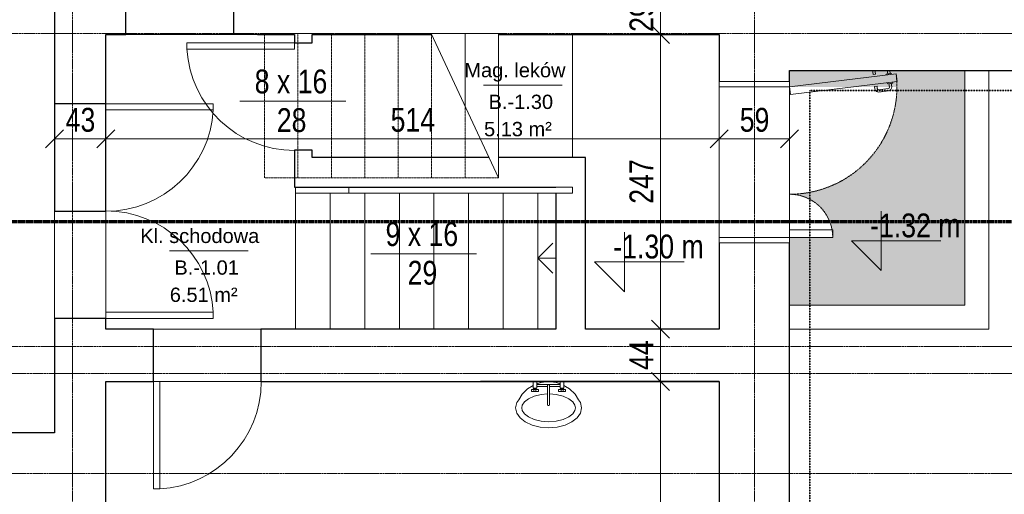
# Model space of a CAD drawing. Header units: millimetres. Extents: x -56641 to 6003, y -24465 to 16563.
# Tile 65 of 79: x -11126 to -2873, y -9550 to -5569. Entities that reach past the tile are written whole.
import ezdxf

# ---------------------------------------------------------------- set-up
doc = ezdxf.new("R2010")
doc.units = ezdxf.units.MM
for name, pattern in [('__FK_przerywana', [3.2004, 1.6002, -1.6002]), ('Kreska', [6.35, 3.175, -3.175]), ('Linia siatki', [22.225, 12.7, -3.175, 3.175, -3.175]), ('Ponad', [3.96875, 2.38125, -1.5875])]:
    doc.linetypes.add(name, pattern=pattern)
for name, color, linetype, lineweight in [('A-ANNO-DIMS', 7, 'Continuous', 5), ('A-ANNO-DIMS-100', 7, 'Continuous', 5), ('A-AREA-IDEN', 7, 'Continuous', 5), ('A-DETL-MBND', 7, 'Continuous', 5), ('A-DOOR', 7, 'Continuous', 5), ('A-DOOR-FRAM', 7, 'Continuous', 18), ('A-DOOR-HDLN', 7, 'Kreska', 5), ('A-FLOR', 7, 'Continuous', 5), ('A-FLOR-HRAL', 7, 'Continuous', 5), ('A-WALL', 7, 'Continuous', 5), ('G-ANNO-DIMS', 7, 'Continuous', 5), ('G-ANNO-SYMB', 7, 'Continuous', 5), ('S-GRID', 7, 'Continuous', 5), ('S-STRS', 7, 'Continuous', 5), ('S-STRS-ANNO', 7, 'Continuous', 5), ('S-STRS-IDEN', 7, 'Continuous', 5), ('S-STRS-MBND', 7, 'Ponad', 5)]:
    doc.layers.add(name, color=color, linetype=linetype, lineweight=lineweight)
doc.layers.add('A-DETL', color=7, linetype='Continuous', lineweight=5, true_color=0x00a600)
doc.layers.add('Default', color=7, linetype='Continuous')
doc.styles.add('Arial_2', font='arial.ttf', dxfattribs={"width": 0.8, "height": 200})
doc.styles.add('Arial_3', font='arial.ttf', dxfattribs={"height": 120})
doc.dimstyles.new('REVIT_standard', dxfattribs={"dimscale": 304.8, "dimtxt": 204.05188, "dimasz": 0.492126, "dimexe": 0.328084, "dimexo": 0.0625, "dimgap": 0, "dimtad": 1, "dimdec": 0, "dimlfac": 0.1, "dimzin": 0, "dimdsep": 46, "dimtxsty": 'Arial_2', "dimblk1": 'OBLIQUE', "dimblk2": 'OBLIQUE', "dimsah": 1, "dimcen": 0.09, "dimazin": 0, "dimtfac": 1, "dimtdec": 4, "dimtix": 1, "dimtmove": 0, "dimatfit": 3, "dimfxl": 0.328084, "dimfxlon": 1, "dimtvp": 1, "dimtolj": 1, "dimtzin": 0, "dimarcsym": 2})

# ---------------------------------------------------------------- blocks, each defined once
blk = doc.blocks.new('M_Jednoskrzydłowe płytowe - 90-1500577-RZUT PIWNICY')
at = {"layer": 'A-DOOR'}
for p, q in [((399, 220), (399, 1120.2)), ((450, 1120.2), (399, 1120.2)), ((450, 220), (450, 1120.2)), ((450, 220), (399, 220))]:
    blk.add_line(p, q, dxfattribs=at)
blk.add_arc((450, 220), 901.7, 93.2424, 180, dxfattribs=at)
blk = doc.blocks.new('M_Jednoskrzydłowe płytowe - 90-1507800-RZUT PIWNICY')
at = {"layer": 'A-DOOR'}
for p, q in [((399, -215), (399, -1115.2)), ((450, -215), (399, -215)), ((450, -215), (450, -1115.2)), ((450, -1115.2), (399, -1115.2))]:
    blk.add_line(p, q, dxfattribs=at)
blk.add_arc((450, -215), 901.7, 180, 266.7576, dxfattribs=at)
blk = doc.blocks.new('M_Jednoskrzydłowe płytowe - 90-1508660-RZUT PIWNICY')
at = {"layer": 'A-DOOR'}
for p, q in [((399, 75), (399, 975.2)), ((450, 975.2), (399, 975.2)), ((450, 75), (450, 975.2)), ((450, 75), (399, 75))]:
    blk.add_line(p, q, dxfattribs=at)
blk.add_arc((450, 75), 901.7, 93.2424, 180, dxfattribs=at)
blk = doc.blocks.new('Typ poręczy górnej - Górna poręcz_wewnętrzny_-1538384-RZUT PIWNICY')
at = {"layer": 'A-FLOR-HRAL'}
for p, q in [((-8813.4, -7024.8), (-8813.4, -6974.8)), ((-8813.4, -6974.8), (-8368.2, -6974.8)), ((-8368.2, -6974.8), (-8368.2, -7024.8)), ((-8368.2, -7024.8), (-8813.4, -7024.8))]:
    blk.add_line(p, q, dxfattribs=at)
blk = doc.blocks.new('Typ poręczy górnej - Górna poręcz_wewnętrzny_-V5-RZUT PIWNICY')
at = {"layer": 'A-FLOR-HRAL'}
for p, q in [((-8813.4, -6974.8), (-8813.4, -7024.8)), ((-8813.4, -6974.8), (-6493.4, -6974.8)), ((-6493.4, -6974.8), (-6493.4, -7024.8)), ((-8813.4, -7024.8), (-6493.4, -7024.8))]:
    blk.add_line(p, q, dxfattribs=at)
blk = doc.blocks.new('ARC_DOOR_DOUBLE - ARC_DOOR_DOUBLE_120 x 210-1589911-RZUT PIWNICY')
at = {"layer": 'A-DOOR'}
for p, q in [((-740.7, 1188.3), (-676.2, 1196.2)), ((-740.7, 1188.3), (-631, 295)), ((-676.2, 1196.2), (-566.5, 302.9)), ((-663.7, 1160), (-671.6, 1159)), ((-658.2, 1115.3), (-663.7, 1160)), ((-742.5, 1137.7), (-770, 1134.3)), ((-740.1, 1117.8), (-770, 1114.2)), ((-744.1, 1150.1), (-736.1, 1151.1)), ((-738.6, 1105.4), (-744.1, 1150.1)), ((-730.6, 1106.4), (-738.6, 1105.4)), ((-666.1, 1114.3), (-658.2, 1115.3)), ((-662.1, 1147.6), (-631.4, 1151.3)), ((-659.7, 1127.7), (-628.9, 1131.5)), ((-607.9, 1042), (-617.8, 1122.8)), ((-588, 1044.4), (-597.9, 1125.2)), ((-769.6, 1022.1), (-770, 1025)), ((-737.7, 1016), (-758.5, 1013.4)), ((-735.2, 996.1), (-756.1, 993.6)), ((-735.2, 996.1), (-737.7, 1016)), ((-637.4, 1028.3), (-616.6, 1030.8)), ((-635, 1008.4), (-637.4, 1028.3)), ((-635, 1008.4), (-614.1, 1011)), ((631, 657), (566, 657)), ((566, 657), (566, 295)), ((631, 657), (631, 295)), ((-566.5, 302.9), (-631, 295)), ((566, 295), (631, 295))]:
    blk.add_line(p, q, dxfattribs=at)
for centre, radius, start, end in [((-627.7, 1121.6), 30, 7, 97), ((-627.7, 1121.6), 10, 7, 97), ((-759.7, 1023.3), 30, 248.66068, 277), ((-759.7, 1023.3), 10, 187, 277), ((-617.8, 1040.8), 10, 277, 7), ((-617.8, 1040.8), 30, 277, 7)]:
    blk.add_arc(centre, radius, start, end, dxfattribs=at)
at = {"layer": 'A-DOOR-FRAM', "lineweight": 5}
for p, q in [((-631, 295), (-676, 295)), ((-676, 295), (-676, -295)), ((-631, -295), (-631, 295)), ((676, 295), (631, 295)), ((631, 295), (631, -295)), ((676, -295), (676, 295)), ((-676, -295), (-631, -295)), ((631, -295), (676, -295))]:
    blk.add_line(p, q, dxfattribs=at)
at = {"layer": 'A-DOOR-HDLN'}
for centre, radius, start, end in [((-631, 295), 900, 0, 97), ((631, 295), 362, 90, 180)]:
    blk.add_arc(centre, radius, start, end, dxfattribs=at)
blk = doc.blocks.new('DIMBLOCK24-RZUT PIWNICY')
at = {"layer": 'A-ANNO-DIMS-100', "color": 250, "true_color": 0x303030, "transparency": 16777216}
for p, q in [((-10833.4, -6568.6), (-10833.4, -6468.6)), ((-10833.4, -6568.6), (-10758.4, -6493.6)), ((-10403.4, -6568.6), (-10403.4, -6468.6)), ((-10403.4, -6568.6), (-10328.4, -6493.6)), ((-10833.4, -6568.6), (-10908.4, -6643.6)), ((-10833.4, -6568.6), (-10403.4, -6568.6)), ((-10833.4, -6568.6), (-10833.4, -6668.6)), ((-10403.4, -6568.6), (-10478.4, -6643.6)), ((-10403.4, -6568.6), (-10403.4, -6668.6))]:
    blk.add_line(p, q, dxfattribs=at)
at = {"layer": 'A-ANNO-DIMS-100', "color": 0, "transparency": 16777216, "insert": (-10740.8, -6309), "char_height": 200, "width": 293.835, "attachment_point": 1, "line_spacing_factor": 0.941778, "style": 'Arial_2'}
blk.add_mtext('43', dxfattribs=at)
blk = doc.blocks.new('_Oblique')
at = {"color": 0, "linetype": 'ByBlock', "lineweight": -2}
blk.add_line((-0.5, -0.5), (0.5, 0.5), dxfattribs=at)
blk = doc.blocks.new('DIMBLOCK25-RZUT PIWNICY')
at = {"layer": 'A-ANNO-DIMS-100', "color": 250, "true_color": 0x303030, "transparency": 16777216}
for p, q in [((-10403.4, -6568.6), (-10403.4, -6468.6)), ((-10403.4, -6568.6), (-10328.4, -6493.6)), ((-5263.4, -6568.6), (-5263.4, -6468.6)), ((-5263.4, -6568.6), (-5188.4, -6493.6)), ((-10403.4, -6568.6), (-10478.4, -6643.6)), ((-10403.4, -6568.6), (-5263.4, -6568.6)), ((-10403.4, -6568.6), (-10403.4, -6668.6)), ((-5263.4, -6568.6), (-5338.4, -6643.6)), ((-5263.4, -6568.6), (-5263.4, -6668.6))]:
    blk.add_line(p, q, dxfattribs=at)
at = {"layer": 'A-ANNO-DIMS-100', "color": 0, "transparency": 16777216, "insert": (-8017.1, -6309), "char_height": 200, "width": 440.752, "attachment_point": 1, "line_spacing_factor": 0.941778, "style": 'Arial_2'}
blk.add_mtext('514', dxfattribs=at)
blk = doc.blocks.new('DIMBLOCK26-RZUT PIWNICY')
at = {"layer": 'A-ANNO-DIMS-100', "color": 250, "true_color": 0x303030, "transparency": 16777216}
for p, q in [((-5263.4, -6568.6), (-5263.4, -6468.6)), ((-5263.4, -6568.6), (-5188.4, -6493.6)), ((-4673.4, -6568.6), (-4673.4, -6468.6)), ((-4673.4, -6568.6), (-4598.4, -6493.6)), ((-5263.4, -6568.6), (-5338.4, -6643.6)), ((-5263.4, -6568.6), (-4673.4, -6568.6)), ((-5263.4, -6568.6), (-5263.4, -6668.6)), ((-4673.4, -6568.6), (-4748.4, -6643.6)), ((-4673.4, -6568.6), (-4673.4, -6668.6))]:
    blk.add_line(p, q, dxfattribs=at)
at = {"layer": 'A-ANNO-DIMS-100', "color": 0, "transparency": 16777216, "insert": (-5090.8, -6309), "char_height": 200, "width": 293.835, "attachment_point": 1, "line_spacing_factor": 0.941778, "style": 'Arial_2'}
blk.add_mtext('59', dxfattribs=at)
blk = doc.blocks.new('DIMBLOCK104-RZUT PIWNICY')
at = {"layer": 'A-ANNO-DIMS-100', "color": 250, "true_color": 0x303030, "transparency": 16777216}
for p, q in [((-5755.1, -5404.4), (-5830.1, -5329.4)), ((-5755.1, -5404.4), (-5855.1, -5404.4)), ((-5755.1, -5404.4), (-5755.1, -5694.4)), ((-5755.1, -5404.4), (-5680.1, -5479.4)), ((-5755.1, -5404.4), (-5655.1, -5404.4)), ((-5755.1, -5694.4), (-5830.1, -5619.4)), ((-5755.1, -5694.4), (-5855.1, -5694.4)), ((-5755.1, -5694.4), (-5680.1, -5769.4)), ((-5755.1, -5694.4), (-5655.1, -5694.4))]:
    blk.add_line(p, q, dxfattribs=at)
at = {"layer": 'A-ANNO-DIMS-100', "color": 0, "transparency": 16777216, "insert": (-6014.8, -5671.8), "char_height": 200, "width": 293.835, "attachment_point": 1, "rotation": 90, "line_spacing_factor": 0.941778, "style": 'Arial_2'}
blk.add_mtext('29', dxfattribs=at)
blk = doc.blocks.new('DIMBLOCK105-RZUT PIWNICY')
at = {"layer": 'A-ANNO-DIMS-100', "color": 250, "true_color": 0x303030, "transparency": 16777216}
for p, q in [((-5755.1, -5694.4), (-5830.1, -5619.4)), ((-5755.1, -5694.4), (-5855.1, -5694.4)), ((-5755.1, -5694.4), (-5755.1, -8164.4)), ((-5755.1, -5694.4), (-5680.1, -5769.4)), ((-5755.1, -5694.4), (-5655.1, -5694.4)), ((-5755.1, -8164.4), (-5855.1, -8164.4)), ((-5755.1, -8164.4), (-5830.1, -8089.4)), ((-5755.1, -8164.4), (-5680.1, -8239.4)), ((-5755.1, -8164.4), (-5655.1, -8164.4))]:
    blk.add_line(p, q, dxfattribs=at)
at = {"layer": 'A-ANNO-DIMS-100', "color": 0, "transparency": 16777216, "insert": (-6014.8, -7113.1), "char_height": 200, "width": 440.752, "attachment_point": 1, "rotation": 90, "line_spacing_factor": 0.941778, "style": 'Arial_2'}
blk.add_mtext('247', dxfattribs=at)
blk = doc.blocks.new('DIMBLOCK106-RZUT PIWNICY')
at = {"layer": 'A-ANNO-DIMS-100', "color": 250, "true_color": 0x303030, "transparency": 16777216}
for p, q in [((-5755.1, -8164.4), (-5855.1, -8164.4)), ((-5755.1, -8164.4), (-5830.1, -8089.4)), ((-5755.1, -8164.4), (-5755.1, -8604.4)), ((-5755.1, -8164.4), (-5680.1, -8239.4)), ((-5755.1, -8164.4), (-5655.1, -8164.4)), ((-5755.1, -8604.4), (-5830.1, -8529.4)), ((-5755.1, -8604.4), (-5855.1, -8604.4)), ((-5755.1, -8604.4), (-5680.1, -8679.4)), ((-5755.1, -8604.4), (-5655.1, -8604.4))]:
    blk.add_line(p, q, dxfattribs=at)
at = {"layer": 'A-ANNO-DIMS-100', "color": 0, "transparency": 16777216, "insert": (-6014.8, -8506.8), "char_height": 200, "width": 293.835, "attachment_point": 1, "rotation": 90, "line_spacing_factor": 0.941778, "style": 'Arial_2'}
blk.add_mtext('44', dxfattribs=at)
blk = doc.blocks.new('DIMBLOCK107-RZUT PIWNICY')
at = {"layer": 'A-ANNO-DIMS-100', "color": 250, "true_color": 0x303030, "transparency": 16777216}
for p, q in [((-5755.1, -8604.4), (-5830.1, -8529.4)), ((-5755.1, -8604.4), (-5855.1, -8604.4)), ((-5755.1, -8604.4), (-5755.1, -13254.4)), ((-5755.1, -8604.4), (-5680.1, -8679.4)), ((-5755.1, -8604.4), (-5655.1, -8604.4)), ((-5755.1, -13254.4), (-5830.1, -13179.4)), ((-5755.1, -13254.4), (-5855.1, -13254.4)), ((-5755.1, -13254.4), (-5680.1, -13329.4)), ((-5755.1, -13254.4), (-5655.1, -13254.4))]:
    blk.add_line(p, q, dxfattribs=at)
at = {"layer": 'A-ANNO-DIMS-100', "color": 0, "transparency": 16777216, "insert": (-6014.8, -11113.1), "char_height": 200, "width": 440.752, "attachment_point": 1, "rotation": 90, "line_spacing_factor": 0.941778, "style": 'Arial_2'}
blk.add_mtext('465', dxfattribs=at)
blk = doc.blocks.new('AN_pomieszczenia - Room Tag With Area-359654-RZUT PIWNICY')
at = {"layer": 'A-AREA-IDEN'}
for p in [(-3.295, 0), (3.295, 0)]:
    blk.add_line(p, (0, 0), dxfattribs=at)
blk = doc.blocks.new('OBS oznaczenie biegu schodów ___FK_4_0 - OBS_Oznaczenie biegu schodów-885247-RZUT PIWNICY')
at = {"layer": 'S-STRS-IDEN'}
blk.add_line((1.184, 0.362), (10.056, 0.362), dxfattribs=at)
blk = doc.blocks.new('Rzędne punktów - Znacznik rzędnej-348474-RZUT PIWNICY')
at = {"layer": 'G-ANNO-DIMS'}
for p, q in [((0, 0), (0, 5)), ((-2.5, 2.5), (0, 0)), ((-2.5, 2.5), (5, 2.5))]:
    blk.add_line(p, q, dxfattribs=at)

msp = doc.modelspace()

# ---------------------------------------------------------------- hatches: boundary and pattern name
at = {"layer": 'A-FLOR', "true_color": 0xfefefe}
msp.add_hatch(color=7, dxfattribs=at).paths.add_polyline_path([(-3203.416, -7964.407), (-3203.416, -5994.407), (-4673.416, -5994.407), (-4673.416, -6133.407), (-3773.416, -6133.407), (-3779.075, -6234.175), (-3795.981, -6333.676), (-3823.921, -6430.659), (-3862.544, -6523.903), (-3911.364, -6612.236), (-3969.768, -6694.548), (-4037.02, -6769.804), (-4112.275, -6837.056), (-4194.587, -6895.459), (-4282.921, -6944.279), (-4376.165, -6982.902), (-4473.147, -7010.843), (-4572.648, -7027.748), (-4673.416, -7033.407), (-4610.555, -7038.907), (-4549.605, -7055.239), (-4492.416, -7081.906), (-4440.727, -7118.099), (-4396.108, -7162.718), (-4359.915, -7214.407), (-4333.247, -7271.596), (-4316.916, -7332.547), (-4311.416, -7395.407), (-4673.416, -7395.407), (-4673.416, -7964.407)])

# ---------------------------------------------------------------- linework, layer by layer
for p, q in [((-5263.416, -8604.407), (-7263.416, -8604.407)), ((-10833.416, -9034.407), (-13710.416, -9034.407))]:
    msp.add_line(p, q)
at = {"layer": 'A-DETL', "color": 6, "linetype": '__FK_przerywana', "lineweight": 35, "true_color": 0xff00ff}
for p, q in [((-2243.416, -6164.407), (-4503.416, -6164.407)), ((-4503.416, -6164.407), (-4503.416, -14044.407))]:
    msp.add_line(p, q, dxfattribs=at)
at = {"layer": 'A-DETL-MBND'}
msp.add_line((-9132.433, -5694.407), (-10235.04, -5694.407), dxfattribs=at)
at = {"layer": 'A-FLOR', "color": 252, "true_color": 0x838383}
for p, q in [((-3203.416, -5994.407), (-3203.416, -7964.407)), ((-3003.416, -5994.407), (-3003.416, -8164.407)), ((-3203.416, -7964.407), (-4673.416, -7964.407)), ((-3003.416, -8164.407), (-4673.416, -8164.407))]:
    msp.add_line(p, q, dxfattribs=at)
at = {"layer": 'A-WALL', "lineweight": 25}
for p, q in [((-10833.416, -5084.407), (-10833.416, -7174.407)), ((-10235.04, -5694.407), (-10235.04, -5404.407)), ((-9333.348, -5404.407), (-9333.348, -5694.407)), ((-10403.416, -7174.407), (-10403.416, -5694.407)), ((-10403.416, -5694.407), (-10235.04, -5694.407)), ((-9132.433, -5694.407), (-8823.416, -5694.407)), ((-8823.416, -5694.407), (-8823.416, -5764.407)), ((-8823.416, -5764.407), (-8673.416, -5764.407)), ((-8673.416, -5764.407), (-8673.416, -5694.407)), ((-8673.416, -5694.407), (-7672.985, -5694.407)), ((-7113.416, -5694.407), (-5263.416, -5694.407)), ((-5263.416, -5694.407), (-5263.416, -6088.407)), ((-4673.416, -5994.407), (-2428.416, -5994.407)), ((-4673.416, -6088.407), (-4673.416, -5994.407)), ((-10833.416, -6272.716), (-10403.416, -6272.716)), ((-8823.416, -6664.407), (-8823.416, -6974.407)), ((-8673.416, -6664.407), (-8823.416, -6664.407)), ((-8673.416, -6724.407), (-8673.416, -6664.407)), ((-7192.688, -6724.407), (-8673.416, -6724.407)), ((-6383.416, -6724.407), (-7113.416, -6724.407)), ((-6383.416, -8164.407), (-6383.416, -6724.407)), ((-8823.416, -6974.407), (-6633.416, -6974.407)), ((-6633.416, -7024.807), (-6633.416, -8164.407)), ((-10833.416, -7174.407), (-10403.416, -7174.407)), ((-5263.416, -7440.407), (-5263.416, -8164.407)), ((-4673.416, -13834.407), (-4673.416, -7440.407)), ((-10403.416, -8074.407), (-10833.416, -8074.407)), ((-10833.416, -8074.407), (-10833.416, -9034.407)), ((-10403.416, -8074.407), (-10833.416, -8074.407)), ((-10403.416, -8164.407), (-10403.416, -8074.407)), ((-10003.416, -8164.407), (-10403.416, -8164.407)), ((-10003.416, -8604.407), (-10003.416, -8164.407)), ((-6633.416, -8164.407), (-9103.416, -8164.407)), ((-9103.416, -8164.407), (-9103.416, -8604.407)), ((-5263.416, -8164.407), (-6383.416, -8164.407)), ((-10403.416, -11514.407), (-10403.416, -8604.407)), ((-10403.416, -8604.407), (-10003.416, -8604.407)), ((-9103.416, -8604.407), (-5263.416, -8604.407)), ((-5263.416, -8604.407), (-5263.416, -13254.407)), ((-10833.416, -9034.407), (-12228.416, -9034.407))]:
    msp.add_line(p, q, dxfattribs=at)
at = {"layer": 'A-WALL'}
for p, q in [((-9132.433, -5694.407), (-10235.04, -5694.407)), ((-5263.416, -7395.407), (-5263.416, -6133.407)), ((-4673.416, -6133.407), (-4673.416, -7395.407)), ((-10833.416, -8074.407), (-10833.416, -7174.407)), ((-10403.416, -7174.407), (-10403.416, -8074.407)), ((-10003.416, -8164.407), (-9103.416, -8164.407)), ((-9103.416, -8604.407), (-10003.416, -8604.407))]:
    msp.add_line(p, q, dxfattribs=at)
at = {"layer": 'Default', "color": 7, "lineweight": 15, "ltscale": 35, "transparency": 33554687}
for p, q in [((-6823.361, -8637.087), (-6869.597, -8666.086)), ((-6791.958, -8604.407), (-6823.361, -8604.407)), ((-6823.361, -8604.407), (-6823.361, -8658.635)), ((-6823.361, -8658.635), (-6820.142, -8658.635)), ((-6820.142, -8658.635), (-6795.735, -8658.635)), ((-6820.142, -8658.635), (-6820.142, -8663.792)), ((-6820.142, -8663.792), (-6816.191, -8663.792)), ((-6799.683, -8663.792), (-6816.191, -8663.792)), ((-6816.191, -8663.792), (-6816.191, -8671.794)), ((-6799.683, -8663.792), (-6799.683, -8671.794)), ((-6799.683, -8663.792), (-6795.735, -8663.792)), ((-6795.735, -8663.792), (-6795.735, -8658.635)), ((-6795.735, -8658.635), (-6791.958, -8658.635)), ((-6791.958, -8604.407), (-6791.958, -8658.635)), ((-6756.017, -8611.483), (-6791.958, -8624.036)), ((-6791.958, -8629.157), (-6693.828, -8629.157)), ((-6791.958, -8645.923), (-6702.981, -8645.923)), ((-6693.004, -8604.407), (-6756.017, -8611.483)), ((-6702.981, -8629.157), (-6697.619, -8629.157)), ((-6702.981, -8633.869), (-6697.619, -8629.157)), ((-6702.981, -8779.398), (-6702.981, -8633.869)), ((-6697.619, -8629.157), (-6690.04, -8629.157)), ((-6693.828, -8629.157), (-6595.702, -8629.157)), ((-6629.994, -8611.483), (-6693.004, -8604.407)), ((-6690.04, -8629.157), (-6684.678, -8629.157)), ((-6690.04, -8629.157), (-6684.678, -8633.869)), ((-6684.678, -8633.869), (-6684.678, -8645.923)), ((-6684.678, -8800.823), (-6684.678, -8645.923)), ((-6684.678, -8645.923), (-6595.702, -8645.923)), ((-6595.702, -8623.468), (-6629.994, -8611.483)), ((-6564.298, -8604.407), (-6595.702, -8604.407)), ((-6595.702, -8658.635), (-6595.702, -8604.407)), ((-6595.702, -8658.635), (-6592.48, -8658.635)), ((-6592.48, -8658.635), (-6592.48, -8663.792)), ((-6592.48, -8658.635), (-6568.075, -8658.635)), ((-6568.075, -8663.792), (-6592.48, -8663.792)), ((-6588.532, -8663.792), (-6588.532, -8671.794)), ((-6571.468, -8663.792), (-6571.468, -8671.794)), ((-6568.075, -8663.792), (-6568.075, -8658.635)), ((-6568.075, -8658.635), (-6564.298, -8658.635)), ((-6564.298, -8658.635), (-6564.298, -8604.407)), ((-6558.859, -8639.47), (-6564.298, -8636.056)), ((-6551.283, -8644.218), (-6558.859, -8639.47)), ((-6516.41, -8666.086), (-6551.283, -8644.218)), ((-6914.491, -8710.856), (-6943.191, -8756.373)), ((-6869.597, -8666.086), (-6914.491, -8710.856)), ((-6862.024, -8748.657), (-6814.404, -8726.485)), ((-6816.191, -8671.794), (-6836.376, -8671.794)), ((-6836.376, -8671.794), (-6836.376, -8686.729)), ((-6836.376, -8686.729), (-6816.191, -8686.729)), ((-6799.683, -8671.794), (-6816.191, -8671.794)), ((-6816.191, -8671.794), (-6816.191, -8686.729)), ((-6816.191, -8686.729), (-6799.683, -8686.729)), ((-6814.404, -8726.485), (-6756.346, -8711.905)), ((-6778.593, -8671.794), (-6799.683, -8671.794)), ((-6799.683, -8671.794), (-6799.683, -8686.729)), ((-6799.683, -8686.729), (-6778.593, -8686.729)), ((-6778.593, -8686.729), (-6778.593, -8671.794)), ((-6756.346, -8711.905), (-6702.876, -8707.514)), ((-6684.678, -8707.514), (-6629.611, -8711.922)), ((-6629.611, -8711.922), (-6571.607, -8726.485)), ((-6588.532, -8671.794), (-6609.067, -8671.794)), ((-6609.067, -8671.794), (-6609.067, -8686.729)), ((-6609.067, -8686.729), (-6588.492, -8686.729)), ((-6588.492, -8671.794), (-6588.532, -8671.794)), ((-6571.468, -8671.794), (-6588.492, -8671.794)), ((-6588.492, -8671.794), (-6588.492, -8686.729)), ((-6588.492, -8686.729), (-6571.468, -8686.729)), ((-6571.607, -8726.485), (-6523.983, -8748.657)), ((-6571.468, -8686.729), (-6571.468, -8671.794)), ((-6551.283, -8671.794), (-6571.468, -8671.794)), ((-6571.468, -8686.729), (-6551.283, -8686.729)), ((-6551.283, -8686.729), (-6551.283, -8671.794)), ((-6471.517, -8710.856), (-6516.41, -8666.086)), ((-6442.817, -8756.373), (-6471.517, -8710.856)), ((-6969.378, -8824.311), (-6959.961, -8780.928)), ((-6959.961, -8867.693), (-6969.378, -8824.311)), ((-6959.961, -8780.928), (-6943.191, -8756.373)), ((-6918.214, -8824.311), (-6913.172, -8801.072)), ((-6913.172, -8847.549), (-6918.214, -8824.311)), ((-6913.172, -8801.072), (-6895.364, -8775.007)), ((-6895.364, -8775.007), (-6862.024, -8748.657)), ((-6702.981, -8800.823), (-6702.981, -8779.398)), ((-6697.619, -8805.143), (-6702.981, -8800.823)), ((-6697.619, -8805.143), (-6693.828, -8805.143)), ((-6693.828, -8805.143), (-6690.04, -8805.143)), ((-6690.04, -8805.143), (-6684.678, -8800.823)), ((-6690.04, -8805.143), (-6684.678, -8800.823)), ((-6523.983, -8748.657), (-6490.644, -8775.007)), ((-6490.644, -8775.007), (-6472.839, -8801.072)), ((-6472.839, -8801.072), (-6467.793, -8824.311)), ((-6467.793, -8824.311), (-6472.839, -8847.549)), ((-6442.817, -8756.373), (-6426.047, -8780.928)), ((-6426.047, -8780.928), (-6416.629, -8824.311)), ((-6416.629, -8824.311), (-6426.047, -8867.693)), ((-6932.353, -8908.107), (-6959.961, -8867.693)), ((-6888.432, -8942.832), (-6932.353, -8908.107)), ((-6895.364, -8873.615), (-6913.172, -8847.549)), ((-6862.024, -8899.965), (-6895.364, -8873.615)), ((-6814.404, -8922.118), (-6862.024, -8899.965)), ((-6523.983, -8899.965), (-6571.607, -8922.118)), ((-6490.644, -8873.615), (-6523.983, -8899.965)), ((-6453.655, -8908.107), (-6497.579, -8942.832)), ((-6472.839, -8847.549), (-6490.644, -8873.615)), ((-6426.047, -8867.693), (-6453.655, -8908.107)), ((-6831.191, -8969.467), (-6888.432, -8942.832)), ((-6764.536, -8986.198), (-6831.191, -8969.467)), ((-6756.4, -8936.697), (-6814.404, -8922.118)), ((-6693.004, -8991.922), (-6764.536, -8986.198)), ((-6693.004, -8941.747), (-6756.4, -8936.697)), ((-6629.611, -8936.697), (-6693.004, -8941.747)), ((-6621.472, -8986.198), (-6693.004, -8991.922)), ((-6571.607, -8922.118), (-6629.611, -8936.697)), ((-6554.816, -8969.467), (-6621.472, -8986.198)), ((-6497.579, -8942.832), (-6554.816, -8969.467))]:
    msp.add_line(p, q, dxfattribs=at)
at = {"layer": 'G-ANNO-SYMB', "linetype": 'Kreska', "lineweight": 70}
msp.add_line((-54973.227, -7263.095), (555.435, -7263.095), dxfattribs=at)
at = {"layer": 'S-GRID', "linetype": 'Linia siatki'}
for p, q in [((-10683.416, 10521.572), (-10683.416, -21375.488)), ((-4968.416, 10521.572), (-4968.416, -21375.488)), ((-55866.741, -5684.407), (1287.74, -5684.407)), ((-55866.741, -8309.407), (1287.74, -8309.407)), ((-54596.741, -8536.407), (17.74, -8536.407)), ((-54596.741, -9374.407), (17.74, -9374.407))]:
    msp.add_line(p, q, dxfattribs=at)
at = {"layer": 'S-STRS'}
for p, q in [((-7673.416, -5684.407), (-7677.648, -5684.407)), ((-7393.416, -5684.407), (-7673.416, -5684.407)), ((-7673.416, -5693.484), (-7673.416, -5684.407)), ((-7113.416, -5684.407), (-7393.416, -5684.407)), ((-7393.416, -6293.946), (-7393.416, -5684.407)), ((-7113.416, -6894.407), (-7113.416, -5684.407)), ((-6493.416, -5694.407), (-6493.416, -6724.407)), ((-5263.416, -7395.407), (-5263.416, -6133.407)), ((-8813.416, -7024.807), (-8813.416, -8164.407)), ((-8523.416, -7024.807), (-8523.416, -8164.407)), ((-8233.416, -7024.807), (-8233.416, -8164.407)), ((-7943.416, -7024.807), (-7943.416, -8164.407)), ((-7653.416, -7024.807), (-7653.416, -8164.407)), ((-7363.416, -7024.807), (-7363.416, -8164.407)), ((-7073.416, -7024.807), (-7073.416, -8164.407)), ((-6783.416, -7024.807), (-6783.416, -8164.407))]:
    msp.add_line(p, q, dxfattribs=at)
at = {"layer": 'S-STRS', "linetype": 'Ponad'}
for p, q in [((-7673.416, -5693.484), (-7673.416, -5684.407)), ((-7393.416, -6293.946), (-7393.416, -5684.407)), ((-7113.416, -6894.407), (-7113.416, -5684.407)), ((-8813.416, -7024.807), (-8813.416, -8164.407)), ((-8523.416, -7024.807), (-8523.416, -8164.407)), ((-8233.416, -7024.807), (-8233.416, -8164.407)), ((-7943.416, -7024.807), (-7943.416, -8164.407)), ((-7653.416, -7024.807), (-7653.416, -8164.407)), ((-7363.416, -7024.807), (-7363.416, -8164.407)), ((-7073.416, -7024.807), (-7073.416, -8164.407)), ((-6783.416, -7024.807), (-6783.416, -8164.407))]:
    msp.add_line(p, q, dxfattribs=at)
at = {"layer": 'S-STRS-ANNO'}
for q in [(-6658.416, -7444.407), (-6633.416, -7569.407), (-6658.416, -7694.407)]:
    msp.add_line((-6783.416, -7569.407), q, dxfattribs=at)
at = {"layer": 'S-STRS-MBND'}
for p, q in [((-9073.416, -6894.407), (-9073.416, -5684.407)), ((-7677.648, -5684.407), (-9073.416, -5684.407)), ((-8793.416, -6894.407), (-8793.416, -5684.407)), ((-8793.416, -6894.407), (-8793.416, -5684.407)), ((-8513.416, -6894.407), (-8513.416, -5684.407)), ((-8513.416, -6894.407), (-8513.416, -5684.407)), ((-8233.416, -6894.407), (-8233.416, -5684.407)), ((-8233.416, -6894.407), (-8233.416, -5684.407)), ((-7953.416, -6894.407), (-7953.416, -5684.407)), ((-7953.416, -6894.407), (-7953.416, -5684.407)), ((-7673.416, -6894.407), (-7673.416, -5693.484)), ((-7673.416, -6894.407), (-7673.416, -5693.484)), ((-7393.416, -6894.407), (-7393.416, -6293.946)), ((-7393.416, -6894.407), (-7393.416, -6293.946)), ((-7113.416, -6894.407), (-9073.416, -6894.407))]:
    msp.add_line(p, q, dxfattribs=at)
at = {"layer": 'S-STRS-MBND', "linetype": 'Continuous'}
msp.add_line((-7677.648, -5684.407), (-7113.416, -6894.407), dxfattribs=at)

# ---------------------------------------------------------------- block references
at = {"layer": 'A-AREA-IDEN', "xscale": 99.99999999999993, "yscale": 99.99999999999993, "zscale": 99.99999999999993}
for p in [(-6908.008, -6117.9), (-9541.662, -7507.452)]:
    msp.add_blockref('AN_pomieszczenia - Room Tag With Area-359654-RZUT PIWNICY', p, dxfattribs=at)
at = {"layer": 'A-DOOR'}
for name, p, rotation in [('M_Jednoskrzydłowe płytowe - 90-1508660-RZUT PIWNICY', (-8748.416, -6214.407), 89.99999999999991), ('ARC_DOOR_DOUBLE - ARC_DOOR_DOUBLE_120 x 210-1589911-RZUT PIWNICY', (-4968.416, -6764.407), 269.9999999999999), ('M_Jednoskrzydłowe płytowe - 90-1507800-RZUT PIWNICY', (-10618.416, -6724.407), 89.99999999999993), ('M_Jednoskrzydłowe płytowe - 90-1500577-RZUT PIWNICY', (-9553.416, -8384.407), 180)]:
    msp.add_blockref(name, p, dxfattribs=dict(at, rotation=rotation))
at = {"layer": 'A-DOOR', "xscale": -1, "rotation": 90.00000000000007}
msp.add_blockref('M_Jednoskrzydłowe płytowe - 90-1507800-RZUT PIWNICY', (-10618.416, -7624.407), dxfattribs=at)
at = {"layer": 'A-FLOR-HRAL'}
for name in ['Typ poręczy górnej - Górna poręcz_wewnętrzny_-1538384-RZUT PIWNICY', 'Typ poręczy górnej - Górna poręcz_wewnętrzny_-V5-RZUT PIWNICY']:
    msp.add_blockref(name, (0, 0), dxfattribs=at)
at = {"layer": 'G-ANNO-DIMS', "xscale": 99.99999999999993, "yscale": 99.99999999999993, "zscale": 99.99999999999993}
for p in [(-3904.631, -7673.778), (-6057.197, -7850.798)]:
    msp.add_blockref('Rzędne punktów - Znacznik rzędnej-348474-RZUT PIWNICY', p, dxfattribs=at)
at = {"layer": 'S-STRS-IDEN', "xscale": 99.99999999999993, "yscale": 99.99999999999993, "zscale": 99.99999999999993}
for p in [(-9398.01, -6289.407), (-8301.373, -7569.407)]:
    msp.add_blockref('OBS oznaczenie biegu schodów ___FK_4_0 - OBS_Oznaczenie biegu schodów-885247-RZUT PIWNICY', p, dxfattribs=at)

# ---------------------------------------------------------------- texts
at = {"layer": 'A-AREA-IDEN', "char_height": 120, "attachment_point": 1, "style": 'Arial_3'}
for s, insert, width in [('Mag. leków', (-7398.752, -5932.534), 1098.31187), ('B.-1.30', (-7195.672, -6198.319), 705.485), ('5.13 m²', (-7234.127, -6426.634), 737.5525), ('Kl. schodowa', (-10114.906, -7322.086), 1298.73375), ('B.-1.01', (-9829.326, -7587.871), 705.485), ('6.51 m²', (-9867.781, -7816.186), 737.5525)]:
    msp.add_mtext(s, dxfattribs=dict(at, insert=insert, width=width))
at = {"layer": 'G-ANNO-DIMS', "color": 1, "true_color": 0xff0000, "char_height": 200, "width": 896.15852, "attachment_point": 1, "line_spacing_factor": 0.941778, "style": 'Arial_2'}
for s, insert in [('-1.32 m', (-3998.03, -7194.714)), ('-1.30 m', (-6150.597, -7371.734))]:
    msp.add_mtext(s, dxfattribs=dict(at, insert=insert))
at = {"layer": 'S-STRS-IDEN', "char_height": 200, "attachment_point": 1, "style": 'Arial_2'}
for s, insert, width in [('8 x 16', (-9156.216, -5987.421), 756.793), ('28', (-8971.008, -6311.536), 307.848), ('9 x 16', (-8059.579, -7267.421), 756.793), ('29', (-7874.37, -7591.536), 307.848)]:
    msp.add_mtext(s, dxfattribs=dict(at, insert=insert, width=width))

# ---------------------------------------------------------------- dimensions: what is measured, and where the dimension line sits
at = {"layer": 'A-ANNO-DIMS', "color": 250, "true_color": 0x303030}
for base, p1, p2, override, picture, middle in [((-5755.118, -5694.407), (-5655.118, -5404.407), (-5655.118, -5694.407), {"dimpost": '<>', "dimfxl": 290}, 'DIMBLOCK104-RZUT PIWNICY', (-5857.233, -5549.407)), ((-5755.118, -8164.407), (-5655.118, -5694.407), (-5655.118, -8164.407), {"dimpost": '<>', "dimfxl": 2470}, 'DIMBLOCK105-RZUT PIWNICY', (-5855.528, -6929.407)), ((-5755.118, -8604.407), (-5655.118, -8164.407), (-5655.118, -8604.407), {"dimpost": '<>', "dimfxl": 440}, 'DIMBLOCK106-RZUT PIWNICY', (-5855.118, -8384.407)), ((-5755.118, -13254.407), (-5655.118, -8604.407), (-5655.118, -13254.407), {"dimpost": '<>', "dimfxl": 4650}, 'DIMBLOCK107-RZUT PIWNICY', (-5857.233, -10929.407))]:
    dim = msp.add_linear_dim(base=base, p1=p1, p2=p2, angle=90, dimstyle='REVIT_standard', override=override, dxfattribs=at)
    dim.commit()
    dim.dimension.update_dxf_attribs({"geometry": picture, "text_midpoint": middle})
for base, p1, p2, override, picture, middle in [((-10403.416, -6568.616), (-10833.416, -6468.616), (-10403.416, -6468.616), {"dimpost": '<>', "dimfxl": 430}, 'DIMBLOCK24-RZUT PIWNICY', (-10618.416, -6466.433)), ((-5263.416, -6568.616), (-10403.416, -6468.616), (-5263.416, -6468.616), {"dimpost": '<>', "dimfxl": 5140}, 'DIMBLOCK25-RZUT PIWNICY', (-7833.416, -6466.502)), ((-4673.416, -6568.616), (-5263.416, -6468.616), (-4673.416, -6468.616), {"dimpost": '<>', "dimfxl": 590}, 'DIMBLOCK26-RZUT PIWNICY', (-4968.416, -6466.502))]:
    dim = msp.add_linear_dim(base=base, p1=p1, p2=p2, dimstyle='REVIT_standard', override=override, dxfattribs=at)
    dim.commit()
    dim.dimension.update_dxf_attribs({"geometry": picture, "text_midpoint": middle})

doc.saveas('drawing.dxf')
